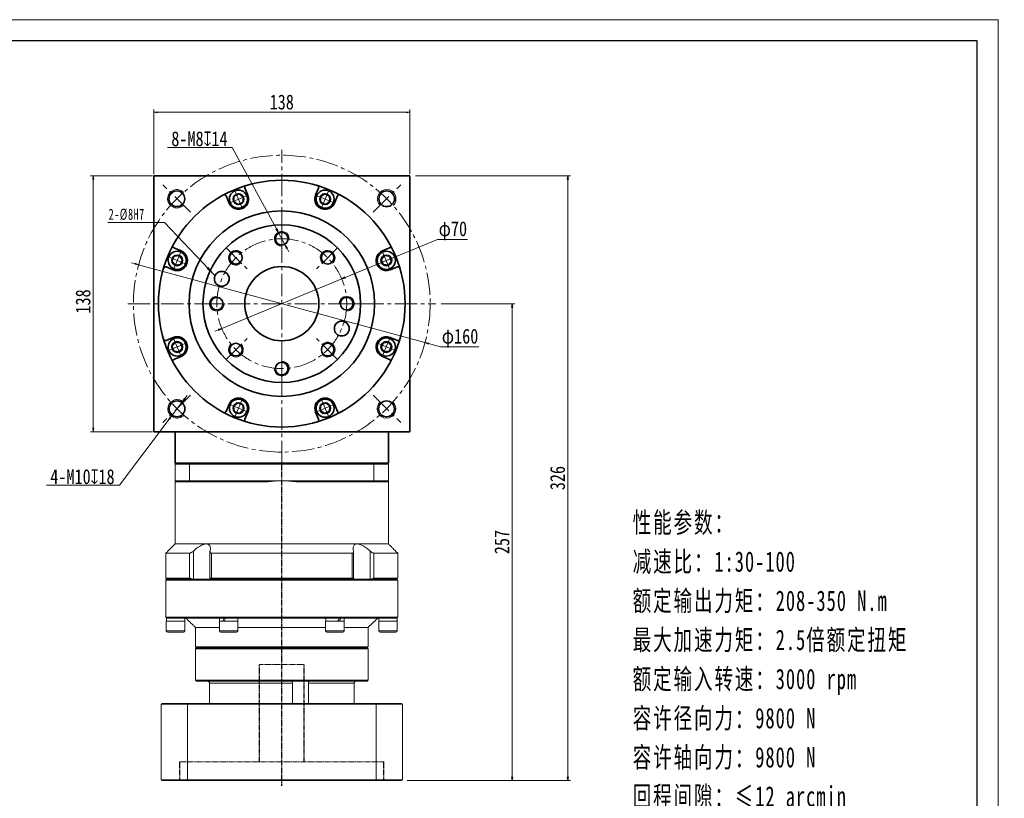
# Model space of a CAD drawing. Header units: millimetres. Extents: x -52 to 913, y -55 to 622.
# Tile 5 of 5: x 382 to 913, y 202 to 622. Entities that reach past the tile are written whole.
import ezdxf

# ---------------------------------------------------------------- set-up
doc = ezdxf.new("R2010")
doc.units = ezdxf.units.MM
doc.set_wipeout_variables(frame=1)
doc.linetypes.add('DASHED', pattern=[0.75, 0.5, -0.25])
doc.linetypes.add('点画线', pattern=[18, 12, -2, 2, -2])
for name, color, linetype, lineweight in [('EB0', 7, 'Continuous', 35), ('中心线层', 1, '点画线', 18), ('图框_外框线', 7, 'Continuous', 18), ('尺寸线层', 3, 'Continuous', 18), ('粗实线层', 7, 'Continuous', 35)]:
    doc.layers.add(name, color=color, linetype=linetype, lineweight=lineweight)
doc.styles.add('宋体', font='SimSun.ttf', dxfattribs={"width": 0.8})
doc.styles.add('标准', font='txt', dxfattribs={"width": 0.667})
doc.dimstyles.new('A水平标注$0', dxfattribs={"dimtxt": 3.5, "dimasz": 2, "dimexe": 1.5, "dimexo": 3, "dimgap": 1.1, "dimtad": 1, "dimtoh": 1, "dimdec": 4, "dimdsep": 46, "dimtxsty": '宋体', "dimblk": 'OPEN', "dimcen": 3, "dimclrd": 3, "dimclre": 3, "dimclrt": 6, "dimadec": 0, "dimazin": 0, "dimtm": 1e-09, "dimtfac": 1, "dimtdec": 4, "dimtix": 1, "dimtmove": 0, "dimatfit": 3, "dimldrblk": 'OPEN', "dimfxl": 0, "dimlwd": 13, "dimlwe": 13, "dimarcsym": 0})
doc.dimstyles.new('D直径标注φ25', dxfattribs={"dimtxt": 3.5, "dimasz": 2, "dimexe": 1, "dimexo": 3, "dimtad": 1, "dimtoh": 1, "dimdec": 1, "dimdsep": 46, "dimtxsty": '宋体', "dimblk": 'OPEN', "dimcen": 3, "dimclrd": 3, "dimclre": 3, "dimclrt": 130, "dimadec": 0, "dimazin": 0, "dimtm": 1e-09, "dimtfac": 1, "dimtdec": 1, "dimtmove": 0, "dimatfit": 0, "dimldrblk": 'OPEN', "dimfxl": 0, "dimlwd": 13, "dimlwe": 13, "dimarcsym": 0})
doc.dimstyles.new('螺孔(M8-7H)', dxfattribs={"dimtxt": 3.5, "dimasz": 2, "dimexe": 1.25, "dimexo": 3, "dimtad": 1, "dimtoh": 1, "dimdec": 4, "dimdsep": 46, "dimtxsty": '宋体', "dimblk": 'OPEN', "dimcen": 3, "dimclrd": 3, "dimclre": 3, "dimclrt": 2, "dimadec": 0, "dimazin": 0, "dimtm": 1e-09, "dimtfac": 1, "dimtdec": 4, "dimtmove": 0, "dimatfit": 3, "dimldrblk": 'OPEN', "dimfxl": 0, "dimlwd": 9, "dimlwe": 9, "dimarcsym": 0})

# ---------------------------------------------------------------- blocks, each defined once
blk = doc.blocks.new('_Open')
at = {"color": 0, "linetype": 'ByBlock', "lineweight": -2}
for p, q in [((-1, 0.17), (0, 0)), ((-1, -0.17), (0, 0)), ((0, 0), (-1, 0))]:
    blk.add_line(p, q, dxfattribs=at)
blk = doc.blocks.new('*D8')
at = {"layer": 'Defpoints', "color": 0, "transparency": 16777216}
for p in [(456.36, 537.93), (421.51, 399.93), (456.36, 399.93)]:
    blk.add_point(p, dxfattribs=at)
at = {"layer": '尺寸线层', "color": 3, "lineweight": 13, "transparency": 16777216}
for p, q in [((453.36, 537.93), (420.01, 537.93)), ((421.51, 535.93), (421.51, 401.93)), ((453.36, 399.93), (420.01, 399.93))]:
    blk.add_line(p, q, dxfattribs=at)
at = {"layer": '尺寸线层', "color": 3, "lineweight": 13, "transparency": 16777216, "xscale": 2, "yscale": 2, "zscale": 2}
for p, rotation in [((421.51, 537.93), 90), ((421.51, 399.93), 270)]:
    blk.add_blockref('_Open', p, dxfattribs=dict(at, rotation=rotation))
at = {"layer": '尺寸线层', "color": 6, "transparency": 16777216, "insert": (416.01, 470.14), "char_height": 8, "attachment_point": 5, "rotation": 90, "style": '宋体', "bg_fill": 3, "box_fill_scale": 1.1, "bg_fill_color": 256, "bg_fill_true_color": 13158600, "bg_fill_transparency": 0}
blk.add_mtext('138', dxfattribs=at)
blk = doc.blocks.new('*D9')
at = {"layer": 'Defpoints', "color": 0, "transparency": 16777216}
for p in [(592.11, 572.09), (454.11, 535.68), (592.11, 535.68)]:
    blk.add_point(p, dxfattribs=at)
at = {"layer": '尺寸线层', "color": 3, "lineweight": 13, "transparency": 16777216}
for p, q in [((454.11, 538.68), (454.11, 573.59)), ((592.11, 538.68), (592.11, 573.59)), ((456.11, 572.09), (590.11, 572.09))]:
    blk.add_line(p, q, dxfattribs=at)
at = {"layer": '尺寸线层', "color": 3, "lineweight": 13, "transparency": 16777216, "xscale": 2, "yscale": 2, "zscale": 2, "rotation": 180}
blk.add_blockref('_Open', (454.11, 572.09), dxfattribs=at)
at = {"layer": '尺寸线层', "color": 3, "lineweight": 13, "transparency": 16777216, "xscale": 2, "yscale": 2, "zscale": 2}
blk.add_blockref('_Open', (592.11, 572.09), dxfattribs=at)
at = {"layer": '尺寸线层', "color": 6, "transparency": 16777216, "insert": (523.11, 577.59), "char_height": 8, "attachment_point": 5, "style": '宋体', "bg_fill": 3, "box_fill_scale": 1.1, "bg_fill_color": 256, "bg_fill_true_color": 13158600, "bg_fill_transparency": 0}
blk.add_mtext('138', dxfattribs=at)
blk = doc.blocks.new('*D20')
at = {"layer": 'Defpoints', "color": 0, "transparency": 16777216}
for p in [(445.92, 489.95), (600.3, 447.92)]:
    blk.add_point(p, dxfattribs=at)
at = {"layer": '尺寸线层', "color": 3, "lineweight": 13, "transparency": 16777216}
for p, q in [((443.99, 490.48), (442.06, 491)), ((445.92, 489.95), (600.3, 447.92)), ((602.23, 447.39), (608.61, 445.66)), ((608.61, 445.66), (629.31, 445.66))]:
    blk.add_line(p, q, dxfattribs=at)
at = {"layer": '尺寸线层', "color": 3, "lineweight": 13, "transparency": 16777216, "xscale": 2, "yscale": 2, "zscale": 2}
for p, rotation in [((445.92, 489.95), 344.7698217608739), ((600.3, 447.92), 164.7698217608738)]:
    blk.add_blockref('_Open', p, dxfattribs=dict(at, rotation=rotation))
at = {"layer": '尺寸线层', "color": 130, "transparency": 16777216, "insert": (619.21, 450.33), "char_height": 8, "attachment_point": 5, "style": '宋体'}
blk.add_mtext('φ160', dxfattribs=at)
blk = doc.blocks.new('*X6')
at = {"layer": '中心线层', "linetype": '点画线', "lineweight": 18}
for p, q in [((0, -5.64), (0, 5.64)), ((-5.64, 0), (5.64, 0))]:
    blk.add_line(p, q, dxfattribs=at)
at = {"layer": '粗实线层'}
for p, q in [((-2.89, 0), (-1.44, 2.5)), ((-2.89, 0), (-1.44, -2.5)), ((-1.44, 2.5), (1.44, 2.5)), ((2.89, 0), (1.44, 2.5)), ((2.89, 0), (1.44, 2.5)), ((2.89, 0), (1.44, -2.5)), ((-1.44, -2.5), (1.44, -2.5))]:
    blk.add_line(p, q, dxfattribs=at)
blk.add_circle((0, 0), 2.89, dxfattribs=at)
for start, end in [(0, 180), (180, 360)]:
    blk.add_arc((0, 0), 4.89, start, end, dxfattribs=at)
blk = doc.blocks.new('*D25')
at = {"layer": 'Defpoints', "color": 0, "transparency": 16777216}
for p in [(555.46, 482.29), (490.76, 455.58)]:
    blk.add_point(p, dxfattribs=at)
at = {"layer": '尺寸线层', "color": 3, "lineweight": 13, "transparency": 16777216}
for p, q in [((557.31, 483.05), (607.03, 503.57)), ((607.03, 503.57), (623.15, 503.57)), ((490.76, 455.58), (555.46, 482.29)), ((488.91, 454.82), (487.06, 454.05))]:
    blk.add_line(p, q, dxfattribs=at)
at = {"layer": '尺寸线层', "color": 3, "lineweight": 13, "transparency": 16777216, "xscale": 2, "yscale": 2, "zscale": 2}
for p, rotation in [((555.46, 482.29), 202.4293194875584), ((490.76, 455.58), 22.42931948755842)]:
    blk.add_blockref('_Open', p, dxfattribs=dict(at, rotation=rotation))
at = {"layer": '尺寸线层', "color": 130, "transparency": 16777216, "insert": (615.34, 508.25), "char_height": 8, "attachment_point": 5, "style": '宋体'}
blk.add_mtext('φ70', dxfattribs=at)
blk = doc.blocks.new('*X7')
at = {"layer": '尺寸线层', "linetype": 'Continuous'}
blk.add_hatch(color=0, dxfattribs=at).paths.add_polyline_path([(34.91, -28.7), (30.24, -24.87), (31.32, -23.84)], flags=0)
at = {"layer": '尺寸线层', "color": 0}
for p, q in [((7.62, 0), (0, 0)), ((0, 0), (0, 0)), ((0, 0), (-22.84, 0))]:
    blk.add_line(p, q, dxfattribs=at)
at = {"layer": '尺寸线层', "color": 0, "linetype": 'Continuous'}
blk.add_line((34.91, -28.7), (7.62, 0), dxfattribs=at)
at = {"layer": '尺寸线层', "color": 0, "insert": (-3, 1.2), "char_height": 6, "width": 39.6739, "attachment_point": 9, "line_spacing_factor": 1.15057, "style": '标准'}
blk.add_mtext('\\T1.1;2-%%C8H7', dxfattribs=at)
blk = doc.blocks.new('*D29')
at = {"layer": 'Defpoints', "color": 0, "transparency": 16777216}
for p in [(592.11, 537.93), (587.71, 211.93), (677.3, 211.93)]:
    blk.add_point(p, dxfattribs=at)
at = {"layer": '尺寸线层', "color": 3, "lineweight": 13, "transparency": 16777216}
for p, q in [((595.11, 537.93), (678.8, 537.93)), ((677.3, 535.93), (677.3, 213.93)), ((590.71, 211.93), (678.8, 211.93))]:
    blk.add_line(p, q, dxfattribs=at)
at = {"layer": '尺寸线层', "color": 3, "lineweight": 13, "transparency": 16777216, "xscale": 2, "yscale": 2, "zscale": 2}
for p, rotation in [((677.3, 537.93), 90), ((677.3, 211.93), 270)]:
    blk.add_blockref('_Open', p, dxfattribs=dict(at, rotation=rotation))
at = {"layer": '尺寸线层', "color": 6, "transparency": 16777216, "insert": (671.8, 374.93), "char_height": 8, "attachment_point": 5, "rotation": 90, "style": '宋体', "bg_fill": 3, "box_fill_scale": 1.1, "bg_fill_color": 256, "bg_fill_true_color": 13158600, "bg_fill_transparency": 0}
blk.add_mtext('326', dxfattribs=at)
blk = doc.blocks.new('*D30')
at = {"layer": 'Defpoints', "color": 0, "transparency": 16777216}
for p in [(606.11, 468.93), (587.71, 211.93), (647.31, 211.93)]:
    blk.add_point(p, dxfattribs=at)
at = {"layer": '尺寸线层', "color": 3, "lineweight": 13, "transparency": 16777216}
for p, q in [((609.11, 468.93), (648.81, 468.93)), ((647.31, 466.93), (647.31, 213.93)), ((590.71, 211.93), (648.81, 211.93))]:
    blk.add_line(p, q, dxfattribs=at)
at = {"layer": '尺寸线层', "color": 3, "lineweight": 13, "transparency": 16777216, "xscale": 2, "yscale": 2, "zscale": 2}
for p, rotation in [((647.31, 468.93), 90), ((647.31, 211.93), 270)]:
    blk.add_blockref('_Open', p, dxfattribs=dict(at, rotation=rotation))
at = {"layer": '尺寸线层', "color": 6, "transparency": 16777216, "insert": (641.81, 340.43), "char_height": 8, "attachment_point": 5, "rotation": 90, "style": '宋体', "bg_fill": 3, "box_fill_scale": 1.1, "bg_fill_color": 256, "bg_fill_true_color": 13158600, "bg_fill_transparency": 0}
blk.add_mtext('257', dxfattribs=at)
blk = doc.blocks.new('*D32')
at = {"color": 3, "lineweight": 9, "transparency": 16777216}
for p, q in [((461.52, 553.19), (496.43, 553.19)), ((496.43, 553.19), (520.25, 509.21)), ((525.01, 500.42), (521.2, 507.45)), ((525.97, 498.66), (526.92, 496.9))]:
    blk.add_line(p, q, dxfattribs=at)
at = {"layer": 'Defpoints', "color": 0, "transparency": 16777216}
for p in [(521.2, 507.45), (525.01, 500.42)]:
    blk.add_point(p, dxfattribs=at)
at = {"color": 3, "lineweight": 9, "transparency": 16777216, "xscale": 2, "yscale": 2, "zscale": 2}
for p, rotation in [((521.2, 507.45), 298.4376625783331), ((525.01, 500.42), 118.4376625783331)]:
    blk.add_blockref('_Open', p, dxfattribs=dict(at, rotation=rotation))
at = {"color": 2, "transparency": 16777216, "insert": (478.72, 557.78), "char_height": 8, "attachment_point": 5, "style": '宋体'}
blk.add_mtext('8-M8{\\famgdt|b0|i0|c0|p0;x}{14}', dxfattribs=at)
blk = doc.blocks.new('*D33')
at = {"color": 3, "lineweight": 9, "transparency": 16777216}
for p, q in [((470.86, 417.85), (472.07, 419.44)), ((469.66, 416.25), (463.64, 408.27)), ((435.58, 371.05), (462.43, 406.67)), ((396.23, 371.05), (435.58, 371.05))]:
    blk.add_line(p, q, dxfattribs=at)
at = {"layer": 'Defpoints', "color": 0, "transparency": 16777216}
for p in [(469.66, 416.25), (463.64, 408.27)]:
    blk.add_point(p, dxfattribs=at)
at = {"color": 3, "lineweight": 9, "transparency": 16777216, "xscale": 2, "yscale": 2, "zscale": 2}
for p, rotation in [((469.66, 416.25), 232.9888395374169), ((463.64, 408.27), 52.98883953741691)]:
    blk.add_blockref('_Open', p, dxfattribs=dict(at, rotation=rotation))
at = {"color": 2, "transparency": 16777216, "insert": (415.66, 375.64), "char_height": 8, "attachment_point": 5, "style": '宋体'}
blk.add_mtext('4-M10{\\famgdt|b0|i0|c0|p0;x}{18}', dxfattribs=at)

msp = doc.modelspace()

# ---------------------------------------------------------------- linework, layer by layer
at = {"color": 7, "linetype": 'Continuous', "lineweight": 15}
for p, q in [((465.60849, 382.4347), (473.41191, 382.4347)), ((465.60849, 382.4347), (465.60849, 373.4347)), ((473.59839, 382.9347), (466.10849, 382.9347)), ((473.41191, 382.4347), (572.80507, 382.4347)), ((473.41191, 373.4347), (473.41191, 382.4347)), ((572.61859, 382.9347), (473.59839, 382.9347)), ((580.10849, 382.9347), (572.61859, 382.9347)), ((572.80507, 382.4347), (572.80507, 373.4347)), ((572.80507, 382.4347), (580.60849, 382.4347)), ((580.60849, 373.4347), (580.60849, 382.4347)), ((473.41191, 373.4347), (465.60849, 373.4347)), ((466.10849, 372.9347), (473.59839, 372.9347)), ((523.10849, 373.4347), (473.41191, 373.4347)), ((473.59839, 372.9347), (515.54211, 372.9347)), ((572.80507, 373.4347), (523.10849, 373.4347)), ((530.67486, 372.9347), (572.61859, 372.9347)), ((572.61859, 372.9347), (580.10849, 372.9347)), ((580.60849, 373.4347), (572.80507, 373.4347)), ((473.42448, 334.4347), (460.60849, 334.4347)), ((482.44985, 339.4347), (465.60849, 339.4347)), ((473.42448, 334.4347), (473.42448, 320.9347)), ((475.46325, 320.4347), (475.46325, 335.58207)), ((563.76713, 339.4347), (482.44985, 339.4347)), ((561.02616, 334.4347), (485.19082, 334.4347)), ((485.19082, 320.9347), (485.19082, 334.4347)), ((561.02616, 334.4347), (561.02616, 320.9347)), ((580.60849, 339.4347), (563.76713, 339.4347)), ((570.75372, 335.58207), (570.75372, 320.4347)), ((572.79249, 320.9347), (572.79249, 334.4347)), ((473.42448, 320.9347), (460.60849, 320.9347)), ((460.60849, 319.9347), (523.10849, 319.9347)), ((523.10849, 320.4347), (461.10849, 320.4347)), ((461.10849, 320.4347), (474.64586, 320.4347)), ((484.43843, 320.4347), (561.77855, 320.4347)), ((561.02616, 320.9347), (485.19082, 320.9347)), ((465.85849, 297.8347), (460.85849, 297.8347)), ((460.91849, 299.4347), (461.10849, 299.4347)), ((461.12457, 299.4347), (461.00563, 299.4347)), ((461.12457, 299.4347), (490.89374, 299.4347)), ((470.85849, 297.8347), (465.85849, 297.8347)), ((498.81361, 297.8347), (489.48349, 297.8347)), ((492.01349, 299.4347), (490.89374, 299.4347)), ((492.01349, 299.4347), (492.10849, 299.4347)), ((492.07863, 299.4347), (492.81349, 299.4347)), ((493.33931, 299.4347), (492.85706, 299.4347)), ((493.33931, 299.4347), (552.87767, 299.4347)), ((499.48349, 297.8347), (498.81361, 297.8347)), ((556.73349, 297.8347), (546.73349, 297.8347)), ((554.20349, 299.4347), (552.87767, 299.4347)), ((554.13834, 299.4347), (554.95992, 299.4347)), ((554.95992, 299.4347), (554.90505, 299.4347)), ((555.32323, 299.4347), (554.95992, 299.4347)), ((465.85849, 292.5847), (460.85849, 292.5847)), ((470.85849, 292.5847), (465.85849, 292.5847)), ((489.48349, 294.4347), (476.60849, 294.4347)), ((498.81361, 292.5847), (489.48349, 292.5847)), ((499.48349, 292.5847), (498.81361, 292.5847)), ((546.73349, 294.4347), (499.48349, 294.4347)), ((556.73349, 292.5847), (546.73349, 292.5847)), ((569.60849, 294.4347), (556.73349, 294.4347)), ((461.60849, 291.8347), (465.85849, 291.8347)), ((465.85849, 291.8347), (470.10849, 291.8347)), ((490.23349, 291.8347), (498.1641, 291.8347)), ((498.1641, 291.8347), (498.73349, 291.8347)), ((547.48349, 291.8347), (555.98349, 291.8347)), ((576.10849, 291.8347), (584.60849, 291.8347)), ((569.60849, 283.9347), (476.60849, 283.9347)), ((476.60849, 282.9347), (523.10849, 282.9347)), ((477.10849, 283.4347), (569.10849, 283.4347)), ((523.10849, 283.4347), (477.10849, 283.4347)), ((569.10849, 283.4347), (523.10849, 283.4347)), ((523.10849, 282.9347), (569.60849, 282.9347)), ((569.60849, 265.9347), (476.60849, 265.9347)), ((477.10849, 265.4347), (569.10849, 265.4347)), ((484.10772, 264.4347), (528.93692, 264.4347)), ((484.10772, 253.4347), (484.10772, 264.4347)), ((528.93692, 264.4347), (528.93692, 253.4347)), ((537.46834, 253.4347), (537.46834, 264.4347)), ((537.46834, 264.4347), (562.10925, 264.4347)), ((562.10925, 264.4347), (562.10925, 253.4347)), ((458.10849, 253.0347), (472.30248, 253.0347)), ((458.10849, 253.0347), (458.10849, 212.3347)), ((472.44045, 253.4347), (458.50849, 253.4347)), ((472.30248, 253.0347), (472.30248, 212.3347)), ((472.30248, 253.0347), (573.91449, 253.0347)), ((573.77652, 253.4347), (472.44045, 253.4347)), ((573.91449, 253.0347), (573.91449, 212.3347)), ((472.30248, 212.3347), (458.10849, 212.3347)), ((573.91449, 212.3347), (472.30248, 212.3347)), ((458.50849, 211.9347), (472.44045, 211.9347)), ((472.44045, 211.9347), (573.77652, 211.9347))]:
    msp.add_line(p, q, dxfattribs=at)
at = {"color": 1, "linetype": 'DASHED'}
msp.add_line((523.10849, 209.07078), (523.10849, 382.9347), dxfattribs=at)
at = {"color": 6, "linetype": 'DASHED', "lineweight": 15}
for p, q in [((511.10849, 274.4347), (535.10849, 274.4347)), ((468.10849, 221.9347), (578.10849, 221.9347))]:
    msp.add_line(p, q, dxfattribs=at)
at = {"color": 6, "linetype": 'DASHED'}
for p, q in [((511.10849, 221.9347), (511.10849, 274.4347)), ((535.10849, 221.9347), (535.10849, 274.4347)), ((468.10849, 211.9347), (468.10849, 221.9347)), ((578.10849, 211.9347), (578.10849, 221.9347))]:
    msp.add_line(p, q, dxfattribs=at)
at = {"color": 4, "linetype": 'Continuous', "lineweight": 35}
for centre in [(490.7727, 482.32862), (555.44427, 455.54078)]:
    msp.add_circle(centre, 4, dxfattribs=at)
at = {"color": 7, "linetype": 'Continuous', "lineweight": 15}
for centre, radius, start, end in [((466.53013, 525.49342), 5, 43.2191625, 315.1591555), ((579.68685, 525.49342), 5, 313.1992681, 224.8408445), ((523.10849, 503.9347), 4, 356.724171, 270), ((498.35975, 493.68344), 4, 41.724171, 315), ((547.85722, 493.68344), 4, 311.724171, 225), ((488.10849, 468.9347), 4, 86.724171, 360), ((558.10849, 468.9347), 4, 266.724171, 180), ((498.35975, 444.18596), 4, 131.724171, 45), ((547.85722, 444.18596), 4, 221.724171, 135), ((523.10849, 433.9347), 4, 176.724171, 90), ((466.64808, 412.25823), 5, 46.7509794, 316.9002039), ((579.5689, 412.25823), 5, 133.2490206, 46.6813654), ((523.10849, 315.9347), 57.5, 90, 97.5614297), ((523.10849, 315.9347), 57.5, 82.4385703, 90), ((461.60849, 292.5847), 0.75, 180, 270), ((470.10849, 292.5847), 0.75, 270, 0), ((490.23349, 292.5847), 0.75, 180, 270), ((498.73349, 292.5847), 0.75, 270, 0), ((547.48349, 292.5847), 0.75, 180, 270), ((555.98349, 292.5847), 0.75, 270, 0), ((576.10849, 292.5847), 0.75, 180, 270)]:
    msp.add_arc(centre, radius, start, end, dxfattribs=at)
at = {"color": 7, "linetype": 'Continuous', "lineweight": 15, "extrusion": (0, 0, -1)}
for centre, major_axis, ratio, start_param, end_param in [((465.85849, 297.8347), (0, 8.55633), 0.577350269, 4.71238898, 4.900492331), ((465.85849, 299.4347), (0, 8.55633), 0.577350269, 4.618754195, 4.71238898), ((494.48349, 299.4347), (4.54557, 8.49348), 0.227735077, 4.403003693, 4.591107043), ((494.48349, 297.8347), (4.54557, 8.49348), 0.227735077, 4.591107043, 4.779210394), ((494.48349, 299.4347), (3.07332, 5.74255), 0.227735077, 4.466025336, 4.591107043), ((551.73349, 299.4347), (4.54557, 8.49348), 0.227735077, 1.44951439, 1.63761774), ((551.73349, 297.8347), (3.07332, 5.74255), 0.227735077, 1.32443269, 1.44951439), ((551.73349, 297.8347), (4.54557, 8.49348), 0.227735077, 1.261411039, 1.44951439)]:
    msp.add_ellipse(centre, major_axis=major_axis, ratio=ratio, start_param=start_param, end_param=end_param, dxfattribs=at)
at = {"color": 7, "linetype": 'Continuous', "lineweight": 15}
for points in [[(465.60849, 382.4347), (466.10849, 382.9347)], [(473.41191, 382.4347), (473.59839, 382.9347)], [(572.80507, 382.4347), (572.61859, 382.9347)], [(580.10849, 382.9347), (580.60849, 382.4347)], [(465.60849, 339.4347), (465.60849, 373.4347)], [(465.60849, 373.4347), (466.10849, 372.9347)], [(473.41191, 373.4347), (473.59839, 372.9347)], [(572.80507, 373.4347), (572.61859, 372.9347)], [(580.10849, 372.9347), (580.60849, 373.4347)], [(580.60849, 373.4347), (580.60849, 339.4347)], [(460.60849, 334.4347), (465.60849, 339.4347)], [(460.60849, 320.9347), (460.60849, 334.4347)], [(484.40418, 320.4347), (484.40418, 335.2046)], [(561.81279, 335.20491), (561.81279, 320.4347)], [(461.10849, 320.4347), (460.60849, 320.9347)], [(460.60849, 319.9347), (461.10849, 320.4347)], [(460.60849, 299.9347), (460.60849, 319.9347)], [(461.10849, 299.4347), (460.60849, 299.9347)], [(460.85849, 292.5847), (460.85849, 297.8347)], [(470.79849, 299.4347), (470.79849, 297.8347)], [(470.85849, 297.8347), (470.85849, 292.5847)], [(476.60849, 294.4347), (471.35849, 299.4347)], [(489.48349, 292.5847), (489.48349, 297.8347)], [(489.54349, 297.8347), (489.54349, 299.4347)], [(499.42349, 299.4347), (499.42349, 297.8347)], [(499.48349, 297.8347), (499.48349, 292.5847)], [(546.73349, 292.5847), (546.73349, 297.8347)], [(546.79349, 297.8347), (546.79349, 299.4347)], [(556.67349, 299.4347), (556.67349, 297.8347)], [(556.73349, 297.8347), (556.73349, 292.5847)], [(574.85849, 299.4347), (569.60849, 294.4347)], [(575.35849, 292.5847), (575.35849, 297.8347)], [(575.41849, 297.8347), (575.41849, 299.4347)], [(476.60849, 283.9347), (476.60849, 294.4347)], [(569.60849, 294.4347), (569.60849, 283.9347)], [(477.10849, 283.4347), (476.60849, 283.9347)], [(476.60849, 282.9347), (477.10849, 283.4347)], [(476.60849, 265.9347), (476.60849, 282.9347)], [(569.60849, 283.9347), (569.10849, 283.4347)], [(569.10849, 283.4347), (569.60849, 282.9347)], [(569.60849, 282.9347), (569.60849, 265.9347)], [(477.10849, 265.4347), (476.60849, 265.9347)], [(569.60849, 265.9347), (569.10849, 265.4347)], [(458.10849, 253.0347), (458.50849, 253.4347)], [(472.30248, 253.0347), (472.44045, 253.4347)], [(573.91449, 253.0347), (573.77652, 253.4347)], [(458.10849, 212.3347), (458.50849, 211.9347)], [(472.44045, 211.9347), (472.30248, 212.3347)], [(573.77652, 211.9347), (573.91449, 212.3347)]]:
    msp.add_open_spline(points, degree=1, dxfattribs=at)
for points, knots in [([(475.46325, 335.58207), (475.2046, 335.36056), (474.77779, 334.99503), (474.151, 334.63166), (473.71507, 334.46003), (473.51031, 334.44218), (473.42448, 334.4347)], [0, 0, 0, 0, 0.923658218, 1.524159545, 2.020218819, 2.378137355, 2.378137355, 2.378137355, 2.378137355]), ([(482.44985, 339.4347), (482.04832, 339.39634), (481.21718, 339.31693), (479.88494, 338.76291), (478.65972, 338.07471), (477.17164, 337.07293), (476.15222, 336.18331), (475.46325, 335.58207)], [0, 0, 0, 0, 1.493533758, 3.091577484, 4.322036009, 5.554470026, 8.123989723, 8.123989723, 8.123989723, 8.123989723]), ([(484.45521, 335.58207), (484.50669, 335.81533), (484.61006, 336.2837), (484.6649, 337.00322), (484.6091, 337.73145), (484.39729, 338.36788), (484.05297, 338.85823), (483.63456, 339.1805), (483.12598, 339.37621), (482.72011, 339.43217), (482.48194, 339.4344), (482.44985, 339.4347)], [0, 0, 0, 0, 0.626246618, 1.257495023, 2.032414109, 2.823629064, 3.42820033, 4.048095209, 4.555440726, 5.077036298, 5.158257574, 5.158257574, 5.158257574, 5.158257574]), ([(485.19082, 334.4347), (485.12257, 334.43801), (484.98372, 334.44474), (484.81101, 334.49799), (484.66753, 334.57929), (484.54415, 334.69882), (484.45136, 334.86361), (484.40266, 335.07724), (484.4003, 335.31805), (484.4368, 335.49355), (484.45521, 335.58207)], [0, 0, 0, 0, 0.165195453, 0.336098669, 0.501143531, 0.67031152, 0.899665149, 1.135559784, 1.381616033, 1.632058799, 1.632058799, 1.632058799, 1.632058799]), ([(561.76177, 335.58207), (561.78353, 335.47187), (561.82767, 335.2483), (561.80172, 334.98112), (561.72282, 334.77543), (561.61813, 334.63705), (561.48036, 334.53373), (561.33358, 334.47306), (561.17976, 334.44021), (561.07767, 334.43655), (561.02616, 334.4347)], [0, 0, 0, 0, 0.312581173, 0.634124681, 0.837734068, 1.046108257, 1.214079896, 1.386575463, 1.508153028, 1.631948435, 1.631948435, 1.631948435, 1.631948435]), ([(563.76713, 339.4347), (563.58632, 339.42554), (563.22011, 339.40699), (562.75118, 339.25667), (562.34974, 339.01744), (561.97921, 338.63459), (561.69606, 338.07761), (561.5569, 337.33159), (561.5688, 336.49389), (561.69711, 335.88758), (561.76177, 335.58207)], [0, 0, 0, 0, 0.468845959, 0.949596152, 1.451964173, 1.965089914, 2.734777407, 3.526210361, 4.335728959, 5.157885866, 5.157885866, 5.157885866, 5.157885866]), ([(570.75372, 335.58207), (570.22707, 336.047), (569.37554, 336.79874), (568.08545, 337.731), (566.77127, 338.54809), (565.29633, 339.22374), (564.2419, 339.43028), (563.79959, 339.4344), (563.76713, 339.4347)], [0, 0, 0, 0, 1.982297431, 3.205120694, 4.453658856, 6.379550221, 7.997496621, 8.125663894, 8.125663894, 8.125663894, 8.125663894]), ([(572.79249, 334.4347), (572.67182, 334.44868), (572.43101, 334.47659), (571.92481, 334.70411), (571.34124, 335.07156), (570.95384, 335.40819), (570.75372, 335.58207)], [0, 0, 0, 0, 0.48914015, 0.976123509, 1.653805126, 2.377879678, 2.377879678, 2.377879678, 2.377879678]), ([(473.42448, 320.9347), (473.54503, 320.92054), (473.78558, 320.89227), (474.22419, 320.69856), (474.50897, 320.52036), (474.64586, 320.4347)], [0, 0, 0, 0, 0.457440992, 0.912864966, 1.334419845, 1.334419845, 1.334419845, 1.334419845]), ([(484.43843, 320.4347), (484.48679, 320.54548), (484.57571, 320.74915), (484.86203, 320.91048), (485.09514, 320.92765), (485.19082, 320.9347)], [0, 0, 0, 0, 0.4023771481, 0.7397651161, 0.974629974, 0.974629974, 0.974629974, 0.974629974]), ([(561.02616, 320.9347), (561.15999, 320.92054), (561.42705, 320.89227), (561.67233, 320.69856), (561.74406, 320.52036), (561.77855, 320.4347)], [0, 0, 0, 0, 0.33430891, 0.6671437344, 0.9752262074, 0.9752262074, 0.9752262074, 0.9752262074]), ([(571.57112, 320.4347), (571.75109, 320.54548), (572.08197, 320.74915), (572.5101, 320.91048), (572.71032, 320.92765), (572.79249, 320.9347)], [0, 0, 0, 0, 0.551089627, 1.013171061, 1.334838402, 1.334838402, 1.334838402, 1.334838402]), ([(484.10772, 264.4347), (484.09749, 264.54478), (484.07702, 264.76492), (483.91745, 265.05982), (483.67823, 265.28774), (483.40075, 265.41549), (483.21024, 265.42912), (483.13226, 265.4347)], [0, 0, 0, 0, 0.324175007, 0.648284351, 0.979229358, 1.316860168, 1.550819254, 1.550819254, 1.550819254, 1.550819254]), ([(537.46834, 264.4347), (537.47496, 264.54478), (537.48822, 264.76492), (537.58755, 265.05982), (537.72399, 265.28774), (537.86566, 265.41549), (537.94818, 265.42912), (537.98196, 265.4347)], [0, 0, 0, 0, 0.251379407, 0.502707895, 0.759337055, 1.021150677, 1.202572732, 1.202572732, 1.202572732, 1.202572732]), ([(563.08471, 265.4347), (563.06782, 265.43442), (562.9425, 265.43235), (562.71027, 265.37902), (562.42961, 265.20377), (562.22071, 264.94035), (562.12116, 264.66651), (562.11228, 264.49369), (562.10925, 264.4347)], [0, 0, 0, 0, 0.05070556, 0.376081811, 0.704498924, 1.040598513, 1.377079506, 1.551483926, 1.551483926, 1.551483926, 1.551483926]), ([(528.9069, 265.31118), (528.90643, 265.3037), (528.90345, 265.25662), (528.9161, 265.07343), (528.93227, 264.78043), (528.93537, 264.54996), (528.93692, 264.4347)], [0, 0, 0, 0, 0.0513915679, 0.3237471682, 0.6004135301, 0.8771995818, 0.8771995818, 0.8771995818, 0.8771995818])]:
    msp.add_open_spline(points, degree=3, knots=knots, dxfattribs=at)
at = {"layer": 'EB0'}
msp.add_line((580.60849, 382.9347), (465.60849, 382.9347), dxfattribs=at)
at = {"layer": '中心线层'}
for p, q in [((523.10849, 511.4347), (523.10849, 494.26377)), ((493.05645, 498.98674), (505.19813, 486.84506)), ((553.16053, 498.98674), (541.01885, 486.84506)), ((480.60849, 468.9347), (497.77942, 468.9347)), ((565.60849, 468.9347), (548.43756, 468.9347)), ((493.05645, 438.88266), (505.19813, 451.02434)), ((553.16053, 438.88266), (541.01885, 451.02434)), ((523.10849, 426.4347), (523.10849, 443.60563)), ((572.34884, 419.69435), (587.20523, 404.83796))]:
    msp.add_line(p, q, dxfattribs=at)
msp.add_circle((523.10849, 468.9347), 35, dxfattribs=at)
at = {"layer": '粗实线层'}
for p, q in [((592.10849, 537.9347), (454.10849, 537.9347)), ((454.10849, 537.9347), (454.10849, 399.9347)), ((592.10849, 399.9347), (592.10849, 537.9347)), ((504.84614, 527.39611), (503.24779, 531.25486)), ((541.37084, 527.39611), (542.96919, 531.25486)), ((494.68346, 523.18659), (493.08511, 527.04534)), ((551.53351, 523.18659), (553.13186, 527.04534)), ((468.8566, 497.35973), (464.99784, 498.95807)), ((577.36038, 497.35973), (581.21913, 498.95807)), ((464.64708, 487.19705), (460.78832, 488.7954)), ((581.5699, 487.19705), (585.42865, 488.7954)), ((464.64708, 450.67235), (460.78832, 449.074)), ((581.5699, 450.67235), (585.42865, 449.074)), ((468.8566, 440.50967), (464.99784, 438.91132)), ((577.36038, 440.50967), (581.21913, 438.91132)), ((494.68346, 414.68281), (493.08511, 410.82405)), ((551.53351, 414.68281), (553.13186, 410.82405)), ((504.84614, 410.47329), (503.24779, 406.61454)), ((541.37084, 410.47329), (542.96919, 406.61454)), ((454.10849, 399.9347), (592.10849, 399.9347)), ((465.60849, 382.9347), (465.60849, 399.9347)), ((580.60849, 382.9347), (580.60849, 399.9347))]:
    msp.add_line(p, q, dxfattribs=at)
for centre, radius in [((523.10849, 468.9347), 66.5), ((466.53013, 525.49342), 4.25), ((579.68685, 525.49342), 4.25), ((523.10849, 468.9347), 50), ((523.10849, 468.9347), 42.5), ((523.10849, 503.9347), 3.4), ((498.35975, 493.68344), 3.4), ((547.85722, 493.68344), 3.4), ((523.10849, 468.9347), 20), ((488.10849, 468.9347), 3.4), ((558.10849, 468.9347), 3.4), ((498.35975, 444.18596), 3.4), ((547.85722, 444.18596), 3.4), ((523.10849, 433.9347), 3.4), ((466.64808, 412.25823), 4.25), ((579.5689, 412.25823), 4.25)]:
    msp.add_circle(centre, radius, dxfattribs=at)
for centre, radius, start, end in [((504.17167, 531.63755), 1, 106.8047151, 202.5000301), ((542.04531, 531.63755), 1, 337.4999699, 73.1952849), ((492.16123, 526.66266), 1, 22.4999699, 118.1952849), ((499.7648, 525.29135), 5.5, 202.5, 22.5), ((546.45218, 525.29135), 5.5, 157.5, 337.5), ((554.05574, 526.66266), 1, 61.8047151, 157.5000301), ((465.38052, 499.88195), 1, 151.8047151, 247.5000301), ((580.83645, 499.88195), 1, 292.4999699, 28.1952849), ((466.75184, 492.27839), 5.5, 247.5, 67.5), ((579.46514, 492.27839), 5.5, 112.5, 292.5), ((460.40564, 487.87152), 1, 67.4999699, 163.1952849), ((585.81133, 487.87152), 1, 16.8047151, 112.5000301), ((460.40564, 449.99788), 1, 196.8047151, 292.5000301), ((466.75184, 445.59101), 5.5, 292.5, 112.5), ((579.46514, 445.59101), 5.5, 67.5, 247.5), ((585.81133, 449.99788), 1, 247.4999699, 343.1952849), ((465.38052, 437.98745), 1, 112.4999699, 208.1952849), ((580.83645, 437.98745), 1, 331.8047151, 67.5000301), ((499.7648, 412.57805), 5.5, 337.5, 157.5), ((546.45218, 412.57805), 5.5, 22.5, 202.5), ((492.16123, 411.20674), 1, 241.8047151, 337.5000301), ((554.05574, 411.20674), 1, 202.4999699, 298.1952849), ((504.17167, 406.23185), 1, 157.4999699, 253.1952849), ((542.04531, 406.23185), 1, 286.8047151, 22.5000301)]:
    msp.add_arc(centre, radius, start, end, dxfattribs=at)

# ---------------------------------------------------------------- block references
at = {"layer": '粗实线层', "rotation": 337.5000000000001}
msp.add_blockref('*X6', (546.45218, 525.29135), dxfattribs=at)

# ---------------------------------------------------------------- texts
at = {"layer": '尺寸线层', "insert": (712.27929, 356.51885), "char_height": 11, "width": 160.8832739, "attachment_point": 1, "line_spacing_factor": 1.15057, "style": '标准'}
msp.add_mtext('{\\fNSimSun|b0|i0|c134|p49;\\T1.1;性能参数：\\P减速比：1:30-100\\P额定输出力矩：208-350 N.m\\P最大加速力矩：2.5倍额定扭矩\\P额定输入转速：3000 rpm\\P容许径向力：9800 N\\P容许轴向力：9800 N\\P回程间隙：≤12 arcmin\\P使用寿命：＞20000 h\\P使用温度：-10℃~80℃}', dxfattribs=at)

# ---------------------------------------------------------------- next in the draw order: dimensions: what is measured, and where the dimension line sits
at = {"layer": '尺寸线层'}
dim = msp.add_linear_dim(base=(421.50745, 399.9347), p1=(456.3627, 537.9347), p2=(456.3627, 399.9347), angle=270, dimstyle='A水平标注$0', override={"dimtxt": 8, "dimgap": 1.5, "dimblk": 'Open', "dimtfill": 1, "dimtfillclr": 256}, dxfattribs=at)
dim.commit()
dim.dimension.update_dxf_attribs({"geometry": '*D8', "text_midpoint": (421.50745, 470.13526), "dimtype": 160})

# ---------------------------------------------------------------- next in the draw order: linework, layer by layer
at = {"layer": '中心线层'}
for p, q in [((440.10849, 468.9347), (606.10849, 468.9347)), ((473.86814, 419.69435), (459.01174, 404.83796))]:
    msp.add_line(p, q, dxfattribs=at)

# ---------------------------------------------------------------- next in the draw order: dimensions: what is measured, and where the dimension line sits
dim = msp.add_diameter_dim_2p(p1=(469.65793, 416.25082), p2=(463.63823, 408.26564), text='4-M<>{\\famgdt|b0|i0|c0|p0;x}{18}', dimstyle='螺孔(M8-7H)', override={"dimtxt": 8, "dimgap": 0.5, "dimpost": '<>', "dimcen": 0, "dimtvp": 0.1, "dimtfill": 0})
dim.commit()
dim.dimension.update_dxf_attribs({"geometry": '*D33', "text_midpoint": (415.65798, 371.05133), "dimtype": 163})
at = {"layer": '尺寸线层'}
dim = msp.add_linear_dim(base=(592.10849, 572.08767), p1=(454.10849, 535.68049), p2=(592.10849, 535.68049), dimstyle='A水平标注$0', override={"dimtxt": 8, "dimgap": 1.5, "dimblk": 'Open', "dimtfill": 1, "dimtfillclr": 256}, dxfattribs=at)
dim.commit()
dim.dimension.update_dxf_attribs({"geometry": '*D9', "text_midpoint": (523.10849, 572.08767), "dimtype": 160})
dim = msp.add_diameter_dim_2p(p1=(445.91823, 489.95049), p2=(600.29875, 447.91891), dimstyle='D直径标注φ25', override={"dimtxt": 8, "dimgap": 0.5, "dimpost": 'φ<>', "dimtfill": 0}, dxfattribs=at)
dim.commit()
dim.dimension.update_dxf_attribs({"geometry": '*D20', "text_midpoint": (619.21297, 445.65543), "dimtype": 163})

# ---------------------------------------------------------------- next in the draw order: linework, layer by layer
at = {"layer": '中心线层'}
for p, q in [((523.10849, 382.9347), (523.10849, 551.9347)), ((473.86814, 518.17505), (459.01174, 533.03144)), ((572.34884, 518.17505), (587.20523, 533.03144))]:
    msp.add_line(p, q, dxfattribs=at)
msp.add_circle((523.10849, 468.9347), 80, dxfattribs=at)

# ---------------------------------------------------------------- next in the draw order: wipeouts: each hides what was drawn before it
for points in [[(504.28257, 527.16267), (503.90458, 527.8941), (503.90458, 527.8941), (503.02245, 528.93824), (501.88578, 529.69743), (500.58339, 530.11235), (499.21703, 530.15057), (497.89348, 529.80912), (497.89348, 529.80912), (496.71614, 529.11467), (495.77701, 528.12148), (495.14947, 526.90716), (494.88255, 525.56658), (494.99711, 524.2045), (494.99711, 524.2045), (495.24703, 523.42003), (495.24703, 523.42003), (495.8853, 522.31451), (496.78795, 521.41185), (497.89348, 520.77358), (499.12653, 520.44319), (500.40307, 520.44319), (501.63612, 520.77358), (501.63612, 520.77358), (502.9406, 521.57297), (503.93421, 522.73633), (504.51969, 524.1498), (504.63972, 525.67502)], [(468.62316, 496.79616), (467.83868, 497.04608), (467.83868, 497.04608), (466.4766, 497.16064), (465.13603, 496.89372), (463.92171, 496.26618), (462.92852, 495.32705), (462.23407, 494.14971), (462.23407, 494.14971), (461.89261, 492.82616), (461.93084, 491.4598), (462.34576, 490.15741), (463.10495, 489.02074), (464.14909, 488.13861), (464.14909, 488.13861), (464.88051, 487.76062), (464.88051, 487.76062), (466.11356, 487.43022), (467.39011, 487.43022), (468.62316, 487.76062), (469.72868, 488.39889), (470.63133, 489.30155), (471.26961, 490.40707), (471.26961, 490.40707), (471.62676, 491.89472), (471.50673, 493.41994), (470.92125, 494.83341), (469.92764, 495.99677)], [(581.33646, 487.76062), (582.06789, 488.13861), (582.06789, 488.13861), (583.11203, 489.02074), (583.87122, 490.15741), (584.28614, 491.4598), (584.32436, 492.82616), (583.98291, 494.14971), (583.98291, 494.14971), (583.28846, 495.32705), (582.29527, 496.26618), (581.08095, 496.89372), (579.74037, 497.16064), (578.37829, 497.04608), (578.37829, 497.04608), (577.59382, 496.79616), (577.59382, 496.79616), (576.4883, 496.15789), (575.58564, 495.25523), (574.94737, 494.14971), (574.61697, 492.91666), (574.61697, 491.64012), (574.94737, 490.40707), (574.94737, 490.40707), (575.74675, 489.10259), (576.91012, 488.10898), (578.32359, 487.5235), (579.8488, 487.40346)], [(464.88051, 450.10878), (464.14909, 449.73079), (464.14909, 449.73079), (463.10495, 448.84866), (462.34576, 447.71199), (461.93084, 446.4096), (461.89261, 445.04324), (462.23407, 443.71969), (462.23407, 443.71969), (462.92852, 442.54235), (463.92171, 441.60322), (465.13603, 440.97568), (466.4766, 440.70876), (467.83868, 440.82332), (467.83868, 440.82332), (468.62316, 441.07324), (468.62316, 441.07324), (469.72868, 441.71151), (470.63133, 442.61417), (471.26961, 443.71969), (471.6, 444.95274), (471.6, 446.22928), (471.26961, 447.46233), (471.26961, 447.46233), (470.47022, 448.76681), (469.30685, 449.76042), (467.89338, 450.3459), (466.36817, 450.46594)], [(577.59382, 441.07324), (578.37829, 440.82332), (578.37829, 440.82332), (579.74037, 440.70876), (581.08095, 440.97568), (582.29527, 441.60322), (583.28846, 442.54235), (583.98291, 443.71969), (583.98291, 443.71969), (584.32436, 445.04324), (584.28614, 446.4096), (583.87122, 447.71199), (583.11203, 448.84866), (582.06789, 449.73079), (582.06789, 449.73079), (581.33646, 450.10878), (581.33646, 450.10878), (580.10341, 450.43918), (578.82687, 450.43918), (577.59382, 450.10878), (576.4883, 449.47051), (575.58564, 448.56785), (574.94737, 447.46233), (574.94737, 447.46233), (574.59021, 445.97467), (574.71025, 444.44946), (575.29573, 443.03599), (576.28934, 441.87262)], [(495.24703, 414.44937), (494.99711, 413.66489), (494.99711, 413.66489), (494.88255, 412.30281), (495.14947, 410.96224), (495.77701, 409.74792), (496.71614, 408.75473), (497.89348, 408.06028), (497.89348, 408.06028), (499.21703, 407.71882), (500.58339, 407.75705), (501.88578, 408.17197), (503.02245, 408.93116), (503.90458, 409.9753), (503.90458, 409.9753), (504.28257, 410.70673), (504.28257, 410.70673), (504.61296, 411.93977), (504.61296, 413.21632), (504.28257, 414.44937), (503.6443, 415.55489), (502.74164, 416.45755), (501.63612, 417.09582), (501.63612, 417.09582), (500.14846, 417.45297), (498.62325, 417.33294), (497.20978, 416.74746), (496.04641, 415.75385)], [(541.93441, 410.70673), (542.31239, 409.9753), (542.31239, 409.9753), (543.19453, 408.93116), (544.3312, 408.17197), (545.63359, 407.75705), (546.99994, 407.71882), (548.3235, 408.06028), (548.3235, 408.06028), (549.50084, 408.75473), (550.43997, 409.74792), (551.06751, 410.96224), (551.33443, 412.30281), (551.21987, 413.66489), (551.21987, 413.66489), (550.96995, 414.44937), (550.96995, 414.44937), (550.33167, 415.55489), (549.42902, 416.45755), (548.3235, 417.09582), (547.09045, 417.42621), (545.8139, 417.42621), (544.58085, 417.09582), (544.58085, 417.09582), (543.27638, 416.29643), (542.28277, 415.13307), (541.69729, 413.7196), (541.57725, 412.19438)]]:
    msp.add_wipeout(points).dxf.layer = '粗实线层'

# ---------------------------------------------------------------- next in the draw order: linework, layer by layer
at = {"layer": '图框_外框线', "color": 3}
msp.add_lwpolyline([(-47.7415, -54.77475), (909.33706, -54.77475), (909.33706, 622.01652), (-47.7415, 622.01652)], close=True, dxfattribs=at)
at = {"layer": '图框_外框线', "color": 3, "lineweight": 25}
msp.add_lwpolyline([(9.22746, -43.38096), (897.94327, -43.38096), (897.94327, 610.62273), (9.22746, 610.62273)], close=True, dxfattribs=at)

# ---------------------------------------------------------------- next in the draw order: block references
at = {"layer": '尺寸线层'}
msp.add_blockref('*X7', (452.2081, 512.66494), dxfattribs=at)
at = {"layer": '粗实线层'}
for p, rotation in [((499.7648, 525.29135), 22.5), ((466.75184, 492.27839), 67.50000000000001), ((579.46514, 492.27839), 292.5000000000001), ((466.75184, 445.59101), 112.5), ((579.46514, 445.59101), 247.5000000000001), ((499.7648, 412.57805), 157.5000000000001), ((546.45218, 412.57805), 202.4999999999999)]:
    msp.add_blockref('*X6', p, dxfattribs=dict(at, rotation=rotation))

# ---------------------------------------------------------------- next in the draw order: dimensions: what is measured, and where the dimension line sits
dim = msp.add_diameter_dim_2p(p1=(525.0133, 500.41736), p2=(521.20368, 507.45204), text='8-M<>{\\famgdt|b0|i0|c0|p0;x}{14}', dimstyle='螺孔(M8-7H)', override={"dimtxt": 8, "dimgap": 0.5, "dimtad": 1, "dimtih": 0, "dimtoh": 1, "dimdec": 4, "dimlfac": 1, "dimpost": '<>', "dimcen": 0, "dimse1": 0, "dimse2": 0, "dimsd1": 0, "dimsd2": 0, "dimtix": 0, "dimtofl": 1, "dimatfit": 3, "dimtvp": 0.1, "dimtfill": 0})
dim.commit()
dim.dimension.update_dxf_attribs({"geometry": '*D32', "text_midpoint": (478.72442, 553.19156), "dimtype": 163})
at = {"layer": '尺寸线层'}
dim = msp.add_diameter_dim_2p(p1=(490.75621, 455.58068), p2=(555.46077, 482.28872), dimstyle='D直径标注φ25', override={"dimtxt": 8, "dimgap": 0.5, "dimpost": 'φ<>', "dimtfill": 0}, dxfattribs=at)
dim.commit()
dim.dimension.update_dxf_attribs({"geometry": '*D25', "text_midpoint": (615.33914, 503.5736), "dimtype": 163})

# ---------------------------------------------------------------- next in the draw order: dimensions: what is measured, and where the dimension line sits
dim = msp.add_linear_dim(base=(677.30179, 211.9347), p1=(592.10849, 537.9347), p2=(587.70849, 211.9347), angle=90, dimstyle='A水平标注$0', override={"dimtxt": 8, "dimgap": 1.5}, dxfattribs=at)
dim.commit()
dim.dimension.update_dxf_attribs({"geometry": '*D29', "text_midpoint": (671.80179, 374.9347)})

# ---------------------------------------------------------------- next in the draw order: dimensions: what is measured, and where the dimension line sits
dim = msp.add_linear_dim(base=(647.30759, 211.9347), p1=(606.10849, 468.9347), p2=(587.70849, 211.9347), angle=90, dimstyle='A水平标注$0', override={"dimtxt": 8, "dimgap": 1.5}, dxfattribs=at)
dim.commit()
dim.dimension.update_dxf_attribs({"geometry": '*D30', "text_midpoint": (641.80759, 340.4347)})

# ---------------------------------------------------------------- next in the draw order: linework, layer by layer
at = {"color": 7, "linetype": 'Continuous', "lineweight": 15}
for p, q in [((585.60849, 334.4347), (572.79249, 334.4347)), ((585.10849, 320.4347), (523.10849, 320.4347)), ((523.10849, 319.9347), (585.60849, 319.9347)), ((571.57112, 320.4347), (585.10849, 320.4347)), ((585.60849, 320.9347), (572.79249, 320.9347)), ((585.60849, 299.9347), (460.60849, 299.9347)), ((555.32323, 299.4347), (585.09241, 299.4347)), ((585.35849, 297.8347), (575.35849, 297.8347)), ((585.29849, 299.4347), (585.10849, 299.4347)), ((585.21135, 299.4347), (585.10849, 299.4347)), ((585.35849, 292.5847), (575.35849, 292.5847)), ((587.70849, 253.4347), (573.77652, 253.4347)), ((573.91449, 253.0347), (588.10849, 253.0347)), ((588.10849, 253.0347), (588.10849, 212.3347)), ((588.10849, 212.3347), (573.91449, 212.3347)), ((573.77652, 211.9347), (587.70849, 211.9347))]:
    msp.add_line(p, q, dxfattribs=at)
msp.add_arc((584.60849, 292.5847), 0.75, 270, 0, dxfattribs=at)
at = {"color": 7, "linetype": 'Continuous', "lineweight": 15, "extrusion": (0, 0, -1)}
for centre, start_param, end_param in [((580.35849, 299.4347), 1.570796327, 1.758899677), ((580.35849, 297.8347), 1.477161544, 1.570796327)]:
    msp.add_ellipse(centre, major_axis=(0, 8.55633), ratio=0.577350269, start_param=start_param, end_param=end_param, dxfattribs=at)
at = {"color": 7, "linetype": 'Continuous', "lineweight": 15}
for points in [[(580.60849, 339.4347), (585.60849, 334.4347)], [(585.60849, 334.4347), (585.60849, 320.9347)], [(585.60849, 320.9347), (585.10849, 320.4347)], [(585.10849, 320.4347), (585.60849, 319.9347)], [(585.60849, 319.9347), (585.60849, 299.9347)], [(585.60849, 299.9347), (585.10849, 299.4347)], [(585.35849, 297.8347), (585.35849, 292.5847)], [(587.70849, 253.4347), (588.10849, 253.0347)], [(587.70849, 211.9347), (588.10849, 212.3347)]]:
    msp.add_open_spline(points, degree=1, dxfattribs=at)

doc.saveas('drawing.dxf')
